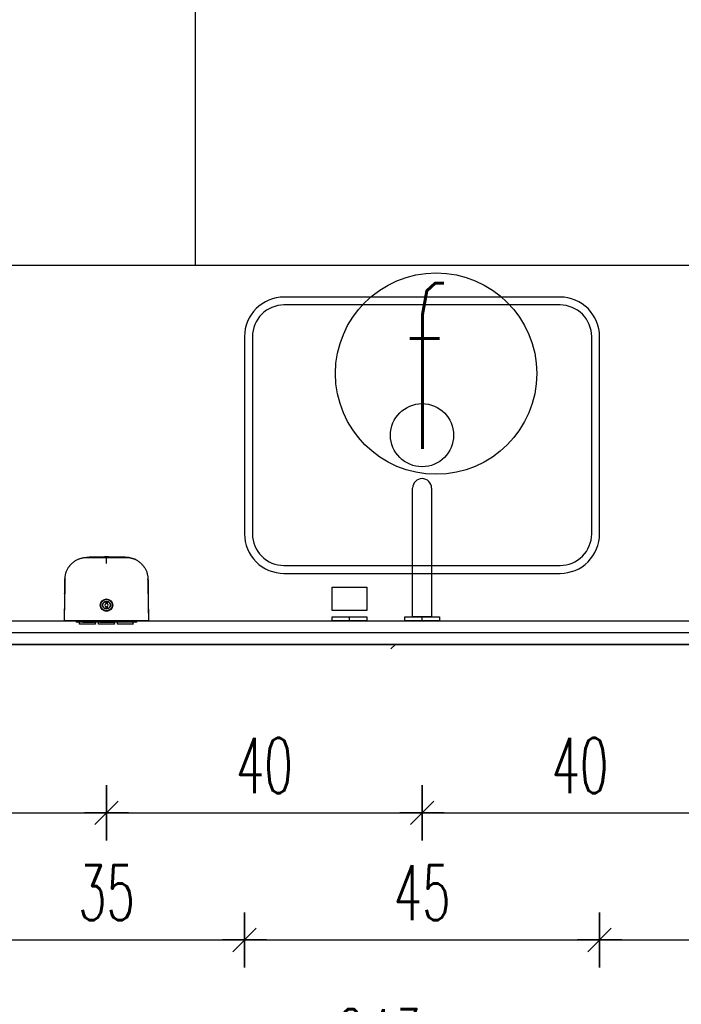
# Model space of a CAD drawing. Header units: centimetres. Extents: x -15121 to 30567, y -60641 to 0.
# Tile 231 of 256: x 10564 to 10648, y -24898 to -24774. Entities that reach past the tile are written whole.
import ezdxf

# ---------------------------------------------------------------- set-up
doc = ezdxf.new("R2010")
doc.units = ezdxf.units.CM
doc.header["$LTSCALE"] = 60
for name, color, linetype in [('AIKA oznaczenia widoków', 30, 'Continuous'), ('AIKA podłoga wc pod meble', 8, 'Continuous'), ('AIKA sanitariaty', 7, 'Continuous'), ('AIKA TYNK', 5, 'Continuous'), ('AIKA widoki wymiarowanie', 7, 'Continuous'), ('AIKA widokowe', 7, 'Continuous'), ('AIKA wymiarowanie gnaizdka rzut lobby', 7, 'Continuous'), ('AIKA ŚCIANA', 8, 'Continuous')]:
    doc.layers.add(name, color=color, linetype=linetype)
doc.styles.add('RomanS', font='romans.shx')
doc.styles.add('wymiar', font='txt.shx', dxfattribs={"width": 0.6})
doc.dimstyles.new('Dwudziestka', dxfattribs={"dimtxt": 7, "dimasz": 0.7, "dimexe": 5, "dimexo": 0, "dimgap": 2.5, "dimtad": 1, "dimtoh": 1, "dimdec": 3, "dimrnd": 0.5, "dimdsep": 46, "dimtxsty": 'wymiar', "dimblk": 'znacznik', "dimcen": 0, "dimdle": 5, "dimse1": 1, "dimse2": 1, "dimclrd": 256, "dimclre": 256, "dimclrt": 256, "dimadec": 0, "dimazin": 0, "dimtfac": 0.4, "dimtdec": 3, "dimtix": 1, "dimtofl": 0, "dimtmove": 2, "dimatfit": 3, "dimldrblk": 'znacznik', "dimfxl": 1, "dimtolj": 1, "dimarcsym": 0})

# ---------------------------------------------------------------- blocks, each defined once
blk = doc.blocks.new('SL umywalka 45')
at = {"layer": 'AIKA sanitariaty'}
for points in [[(-17.5, -17.5), (17.5, -17.5, 0.414214), (22.5, -12.5), (22.5, 12.5, 0.414214), (17.5, 17.5), (-17.5, 17.5, 0.414214), (-22.5, 12.5), (-22.5, -12.5, 0.414214)], [(-17.5, -16.5), (17.5, -16.5, 0.414214), (21.5, -12.5), (21.5, 12.5, 0.414214), (17.5, 16.5), (-17.5, 16.5, 0.414214), (-21.5, 12.5), (-21.5, -12.5, 0.414214)]]:
    blk.add_lwpolyline(points, format="xyb", close=True, dxfattribs=at)
blk.add_circle((0, 0), 4, dxfattribs=at)
blk = doc.blocks.new('SL dozownik góra')
at = {"layer": 'AIKA widokowe'}
for p, q in [((-9.48, -0.03), (-9.48, 0.01)), ((-9.38, -0.03), (-9.38, 0.01)), ((-9.26, 0.01), (-9.37, 0.01)), ((-9.28, 0.21), (-8.58, 0.21)), ((-8.58, 0.11), (-9.28, 0.11)), ((-9.15, 0.11), (-9.15, -0.03)), ((-8.88, 0.45), (-8.88, 0.51)), ((-8.88, 0.51), (-6.38, 0.51)), ((-8.88, 0.45), (-8.88, 0.24)), ((-8.88, 0.21), (-8.88, 0.24)), ((-8.83, -0.03), (-8.83, 0.11)), ((-8.58, 0.21), (-8.48, 0.21)), ((-8.48, 0.11), (-8.58, 0.11)), ((-8.48, 0.21), (-8.38, 0.21)), ((-8.48, 0.11), (-8.48, 0.21)), ((-8.38, 0.11), (-8.48, 0.11)), ((-8.38, 0.21), (-6.58, 0.21)), ((-8.38, 0.11), (-6.58, 0.11)), ((-6.63, 0.11), (-6.63, -0.04)), ((-6.63, 0.11), (-6.63, 0.11)), ((-6.58, 0.21), (-6.48, 0.21)), ((-6.48, 0.11), (-6.58, 0.11)), ((-6.48, 0.21), (-6.38, 0.21)), ((-6.48, 0.21), (-6.48, 0.11)), ((-6.38, 0.11), (-6.48, 0.11)), ((-6.38, 0.51), (-6.38, 0.45)), ((-6.38, 0.45), (-6.38, 0.24)), ((-6.38, 0.24), (-6.38, 0.21)), ((-6.38, 0.21), (-5.75, 0.21)), ((-5.75, 0.11), (-6.38, 0.11)), ((-6.13, 0.11), (-6.13, 0.1)), ((-6.13, 0.11), (-6.13, 0.11)), ((-6.13, 0.1), (-5.72, 0.1)), ((-5.88, 0.45), (-5.88, 0.51)), ((-5.88, 0.51), (-3.38, 0.51)), ((-5.88, 0.45), (-5.88, 0.24)), ((-5.88, 0.21), (-5.88, 0.24)), ((-3.63, 0.21), (-5.75, 0.21)), ((-5.68, 0.08), (-5.57, -0.03)), ((-5.43, -0.03), (-5.61, 0.15)), ((-4.71, 0.11), (-5.57, 0.11)), ((-5.56, 0.1), (-4.93, 0.1)), ((-4.93, 0.1), (-4.93, 0.11)), ((-4.93, 0.11), (-4.93, 0.11)), ((-4.66, 0.16), (-4.85, -0.03)), ((-3.63, 0.11), (-4.31, 0.11)), ((-3.13, 0.1), (-4.3, 0.1)), ((-3.63, 0.21), (-3.43, 0.21)), ((-3.43, 0.11), (-3.63, 0.11)), ((-3.43, 0.21), (-3.23, 0.21)), ((-3.43, 0.11), (-3.43, 0.21)), ((-3.23, 0.11), (-3.43, 0.11)), ((-3.38, 0.51), (-3.38, 0.45)), ((-3.38, 0.45), (-3.38, 0.24)), ((-3.38, 0.24), (-3.38, 0.21)), ((-3.23, 0.21), (-2.88, 0.21)), ((-2.88, 0.11), (-3.23, 0.11)), ((-3.13, 0.11), (-3.13, 0.1)), ((-3.13, 0.11), (-3.13, 0.11)), ((-2.88, 0.45), (-2.88, 0.51)), ((-2.88, 0.51), (-0.38, 0.51)), ((-2.88, 0.45), (-2.88, 0.24)), ((-2.88, 0.21), (-2.88, 0.24)), ((-2.88, 0.21), (-2.78, 0.21)), ((-2.88, 0.11), (-2.78, 0.11)), ((-2.78, 0.21), (-2.68, 0.21)), ((-2.78, 0.21), (-2.78, 0.11)), ((-2.78, 0.11), (-2.68, 0.11)), ((-0.88, 0.21), (-2.68, 0.21)), ((-0.88, 0.11), (-2.68, 0.11)), ((-2.63, 0.11), (-2.63, -0.04)), ((-2.63, 0.11), (-2.63, 0.11)), ((-0.88, 0.21), (-0.78, 0.21)), ((-0.88, 0.11), (-0.78, 0.11)), ((-0.78, 0.21), (-0.68, 0.21)), ((-0.78, 0.11), (-0.78, 0.21)), ((-0.78, 0.11), (-0.68, 0.11)), ((-0.68, 0.21), (0.02, 0.21)), ((0.02, 0.11), (-0.68, 0.11)), ((-0.43, 0.11), (-0.43, -0.03)), ((-0.38, 0.51), (-0.38, 0.45)), ((-0.38, 0.45), (-0.38, 0.24)), ((-0.38, 0.24), (-0.38, 0.21)), ((-0.11, 0.11), (-0.11, -0.03)), ((0.11, 0.01), (0, 0.01)), ((0.12, 0.01), (0.12, -0.03)), ((0.22, 0.01), (0.22, -0.03)), ((-4.75, -2.24), (-4.75, -2.09)), ((-4.5, -2.09), (-4.75, -2.09)), ((-4.75, -2.26), (-4.75, -2.24)), ((-4.75, -2.73), (-4.75, -2.71)), ((-4.75, -2.89), (-4.75, -2.73)), ((-4.5, -2.89), (-4.75, -2.89)), ((-4.5, -2.24), (-4.5, -2.09)), ((-4.5, -2.24), (-4.5, -2.26)), ((-4.5, -2.71), (-4.5, -2.73)), ((-4.5, -2.89), (-4.5, -2.73)), ((-11.26, -4.31), (-11.26, -4.31)), ((2, -4.31), (2, -4.31)), ((-11.24, -5.15), (-11.24, -5.15)), ((1.98, -5.15), (1.98, -5.15)), ((-11.21, -6.37), (-11.21, -6.52)), ((-11.21, -6.38), (-11.21, -6.5))]:
    blk.add_line(p, q, dxfattribs=at)
for radius in [1, 0.9, 0.625, 0.575]:
    blk.add_circle((-4.63, -2.49), radius, dxfattribs=at)
for centre, radius, start, end in [((-9.28, 0.01), 0.2, 90, 180), ((-9.28, 0.01), 0.1, 90, 180), ((-9.37, 0), 0.009, 90, 180), ((-9.26, 0), 0.009, 0, 90), ((-5.75, 0.01), 0.2, 45, 90), ((-5.75, 0.01), 0.1, 45, 90), ((-4.59, 0.09), 0.1, 85.8328, 135), ((-4.63, -0.46), 0.65, 42.186, 85.8328), ((0, 0), 0.009, 90, 180), ((0.02, 0.01), 0.2, 0, 90), ((0.02, 0.01), 0.1, 0, 90), ((0.11, 0), 0.009, 0, 90), ((-4.63, -2.49), 0.275, 117.0357, 242.9643), ((-4.63, -2.49), 0.256, 60.7941, 119.2059), ((-4.63, -2.49), 0.256, 240.7941, 299.2059), ((-4.63, -2.49), 0.275, 297.0357, 62.9643), ((-11.24, -4.31), 0.02, 182.1155, 232.6601), ((1.98, -4.31), 0.02, 307.0927, 359.643), ((-11.22, -5.15), 0.02, 141.303, 181.3577), ((1.96, -5.15), 0.02, 358.8409, 39.0533), ((-7.68, -6.49), 3.52, 180.5, 180.9111), ((-1.57, -6.49), 3.52, 356.2472, 359.5), ((-1.57, -6.49), 3.52, 356.0961, 359.4538)]:
    blk.add_arc(centre, radius, start, end, dxfattribs=at)
for points, degree in [([(-11.35, -0.03), (-11.35, -0.03), (-11.27, -0.03)], 2), ([(-10.88, -0.04), (-11.01, -0.03), (-11.13, -0.03), (-11.26, -0.03)], 3), ([(-10.29, -0.03), (-7.46, -0.03), (-4.63, -0.03)], 2), ([(-4.63, -0.03), (-1.8, -0.03), (1.03, -0.03)], 2), ([(2, -0.03), (1.87, -0.03), (1.75, -0.03), (1.63, -0.04)], 3), ([(2.02, -0.03), (2.09, -0.03), (2.09, -0.03)], 2), ([(-0.02, -9.7), (0, -9.69), (0.01, -9.69), (0.03, -9.68)], 3)]:
    blk.add_open_spline(points, degree=degree, dxfattribs=at)
for points, knots in [([(-11.35, -0.03), (-11.35, -0.27), (-11.33, -0.75), (-11.32, -1.44), (-11.31, -2.07), (-11.29, -2.65), (-11.28, -3.16), (-11.27, -3.62), (-11.26, -4), (-11.26, -4.22), (-11.26, -4.31)], [0, 0, 0, 0, 0.174298, 0.335211, 0.482738, 0.616879, 0.737634, 0.845004, 0.938988, 1, 1, 1, 1]), ([(-11.27, -0.03), (-11.27, -0.03), (-11.27, -0.03), (-11.26, -0.03), (-11.26, -0.03), (-11.25, -0.03), (-11.24, -0.03), (-11.22, -0.03), (-11.22, -0.03), (-11.21, -0.03), (-11.2, -0.03), (-11.18, -0.03), (-11.17, -0.03), (-11.14, -0.03), (-11.12, -0.03), (-11.09, -0.03), (-11.07, -0.03), (-11.04, -0.03), (-11.04, -0.03), (-11.03, -0.03), (-11.01, -0.03), (-10.99, -0.03), (-10.96, -0.03), (-10.91, -0.03), (-10.86, -0.03), (-10.82, -0.03), (-10.81, -0.03), (-10.79, -0.03), (-10.78, -0.03), (-10.77, -0.03), (-10.76, -0.03), (-10.73, -0.03), (-10.7, -0.03), (-10.64, -0.03), (-10.61, -0.03), (-10.55, -0.03), (-10.52, -0.03), (-10.48, -0.03), (-10.47, -0.03), (-10.45, -0.03), (-10.43, -0.03), (-10.4, -0.03), (-10.36, -0.03), (-10.32, -0.03), (-10.29, -0.03)], [0, 0, 0, 0, 0.0625, 0.0625, 0.125, 0.125, 0.1875, 0.1875, 0.21875, 0.21875, 0.25, 0.25, 0.3125, 0.3125, 0.375, 0.375, 0.4375, 0.4375, 0.453125, 0.453125, 0.46875, 0.5, 0.5, 0.5625, 0.625, 0.625, 0.65625, 0.65625, 0.671875, 0.671875, 0.6875, 0.6875, 0.75, 0.75, 0.8125, 0.8125, 0.875, 0.875, 0.890625, 0.890625, 0.90625, 0.9375, 0.9375, 1, 1, 1, 1]), ([(-4.63, -10.06), (-5.26, -10.06), (-5.9, -10.06), (-6.69, -10.06), (-6.93, -10.06), (-7.21, -10.06), (-7.33, -10.06), (-7.41, -10.06), (-7.45, -10.06), (-7.53, -10.06), (-7.59, -10.06), (-7.65, -10.06), (-7.68, -10.06), (-7.7, -10.06), (-7.76, -10.06), (-7.8, -10.05), (-7.86, -10.05), (-7.88, -10.05), (-7.92, -10.05), (-7.94, -10.05), (-8.04, -10.04), (-8.12, -10.03), (-8.28, -10.01), (-8.35, -10), (-8.47, -9.97), (-8.51, -9.96), (-8.57, -9.95), (-8.58, -9.94), (-8.62, -9.93), (-8.64, -9.93), (-8.74, -9.9), (-8.81, -9.88), (-8.96, -9.82), (-9.03, -9.79), (-9.18, -9.73), (-9.25, -9.7), (-9.39, -9.63), (-9.46, -9.59), (-9.56, -9.53), (-9.59, -9.5), (-9.64, -9.47), (-9.66, -9.46), (-9.69, -9.44), (-9.71, -9.43), (-9.79, -9.37), (-9.85, -9.32), (-9.97, -9.22), (-10.03, -9.17), (-10.15, -9.07), (-10.2, -9.01), (-10.31, -8.9), (-10.36, -8.84), (-10.44, -8.74), (-10.46, -8.71), (-10.49, -8.67), (-10.5, -8.67), (-10.51, -8.65), (-10.53, -8.63), (-10.54, -8.6), (-10.6, -8.52), (-10.64, -8.46), (-10.73, -8.32), (-10.8, -8.19), (-10.87, -8.04), (-10.94, -7.9), (-10.97, -7.83), (-11.01, -7.72), (-11.02, -7.68), (-11.03, -7.63), (-11.04, -7.62), (-11.04, -7.6), (-11.05, -7.58), (-11.06, -7.55), (-11.09, -7.45), (-11.11, -7.38), (-11.14, -7.22), (-11.15, -7.15), (-11.18, -6.99), (-11.19, -6.91), (-11.2, -6.8), (-11.2, -6.76), (-11.2, -6.7), (-11.2, -6.68), (-11.2, -6.64), (-11.2, -6.62), (-11.2, -6.58), (-11.2, -6.56), (-11.21, -6.52), (-11.21, -6.49), (-11.21, -6.45), (-11.21, -6.41), (-11.21, -6.39), (-11.21, -6.33), (-11.21, -6.29), (-11.21, -6.21), (-11.21, -6.17), (-11.21, -5.98), (-11.21, -5.82), (-11.22, -5.04), (-11.23, -4.41), (-11.24, -3.16), (-11.25, -2.53), (-11.26, -1.28), (-11.27, -0.65), (-11.27, -0.03)], [0, 0, 0, 0, 0.125, 0.125, 0.15625, 0.171875, 0.179687, 0.179687, 0.1875, 0.1875, 0.195312, 0.199219, 0.199219, 0.203125, 0.203125, 0.210937, 0.210937, 0.214844, 0.214844, 0.21875, 0.21875, 0.234375, 0.234375, 0.25, 0.25, 0.257812, 0.257812, 0.261719, 0.261719, 0.265625, 0.265625, 0.28125, 0.28125, 0.296875, 0.296875, 0.3125, 0.3125, 0.328125, 0.328125, 0.335937, 0.335937, 0.339844, 0.339844, 0.34375, 0.34375, 0.359375, 0.359375, 0.375, 0.375, 0.390625, 0.390625, 0.40625, 0.40625, 0.414062, 0.414062, 0.416016, 0.416016, 0.417969, 0.421875, 0.421875, 0.4375, 0.4375, 0.453125, 0.46875, 0.46875, 0.484375, 0.484375, 0.492187, 0.492187, 0.494141, 0.494141, 0.496094, 0.5, 0.5, 0.515625, 0.515625, 0.53125, 0.53125, 0.546875, 0.546875, 0.554687, 0.554687, 0.558594, 0.558594, 0.5625, 0.5625, 0.566406, 0.566406, 0.570312, 0.574219, 0.574219, 0.578125, 0.578125, 0.585937, 0.585937, 0.59375, 0.59375, 0.625, 0.625, 0.75, 0.75, 0.875, 0.875, 1, 1, 1, 1]), ([(2.02, -0.03), (2.01, -0.65), (2, -1.28), (1.99, -2.53), (1.98, -3.16), (1.97, -4.41), (1.96, -5.04), (1.95, -5.82), (1.95, -5.98), (1.95, -6.17), (1.95, -6.21), (1.95, -6.29), (1.95, -6.33), (1.95, -6.39), (1.95, -6.41), (1.95, -6.45), (1.95, -6.49), (1.95, -6.52), (1.95, -6.56), (1.95, -6.58), (1.95, -6.62), (1.95, -6.64), (1.94, -6.68), (1.94, -6.7), (1.94, -6.76), (1.94, -6.8), (1.93, -6.91), (1.92, -6.99), (1.9, -7.15), (1.88, -7.22), (1.85, -7.38), (1.83, -7.45), (1.8, -7.55), (1.79, -7.58), (1.79, -7.6), (1.78, -7.62), (1.78, -7.63), (1.76, -7.68), (1.75, -7.72), (1.71, -7.83), (1.68, -7.9), (1.61, -8.04), (1.55, -8.19), (1.47, -8.32), (1.39, -8.46), (1.34, -8.52), (1.29, -8.6), (1.27, -8.63), (1.25, -8.65), (1.24, -8.67), (1.23, -8.67), (1.2, -8.71), (1.18, -8.74), (1.1, -8.84), (1.05, -8.9), (0.94, -9.01), (0.89, -9.07), (0.77, -9.17), (0.71, -9.22), (0.59, -9.32), (0.53, -9.37), (0.45, -9.43), (0.43, -9.44), (0.4, -9.46), (0.38, -9.47), (0.33, -9.5), (0.3, -9.53), (0.2, -9.59), (0.13, -9.63), (-0.01, -9.7), (-0.08, -9.73), (-0.22, -9.79), (-0.3, -9.82), (-0.45, -9.88), (-0.52, -9.9), (-0.62, -9.93), (-0.64, -9.93), (-0.67, -9.94), (-0.69, -9.95), (-0.75, -9.96), (-0.79, -9.97), (-0.91, -10), (-0.98, -10.01), (-1.14, -10.03), (-1.22, -10.04), (-1.32, -10.05), (-1.34, -10.05), (-1.38, -10.05), (-1.39, -10.05), (-1.45, -10.05), (-1.49, -10.06), (-1.55, -10.06), (-1.57, -10.06), (-1.61, -10.06), (-1.67, -10.06), (-1.73, -10.06), (-1.81, -10.06), (-1.85, -10.06), (-1.93, -10.06), (-2.05, -10.06), (-2.33, -10.06), (-2.57, -10.06), (-3.36, -10.06), (-3.99, -10.06), (-4.63, -10.06)], [0, 0, 0, 0, 0.125, 0.125, 0.25, 0.25, 0.375, 0.375, 0.40625, 0.40625, 0.414063, 0.414063, 0.421875, 0.421875, 0.425781, 0.425781, 0.429688, 0.433594, 0.433594, 0.4375, 0.4375, 0.441406, 0.441406, 0.445313, 0.445313, 0.453125, 0.453125, 0.46875, 0.46875, 0.484375, 0.484375, 0.5, 0.5, 0.503906, 0.505859, 0.505859, 0.507813, 0.507813, 0.515625, 0.515625, 0.53125, 0.53125, 0.546875, 0.5625, 0.5625, 0.578125, 0.578125, 0.582031, 0.583984, 0.583984, 0.585938, 0.585938, 0.59375, 0.59375, 0.609375, 0.609375, 0.625, 0.625, 0.640625, 0.640625, 0.65625, 0.65625, 0.660156, 0.660156, 0.664063, 0.664063, 0.671875, 0.671875, 0.6875, 0.6875, 0.703125, 0.703125, 0.71875, 0.71875, 0.734375, 0.734375, 0.738281, 0.738281, 0.742188, 0.742188, 0.75, 0.75, 0.765625, 0.765625, 0.78125, 0.78125, 0.785156, 0.785156, 0.789063, 0.789063, 0.796875, 0.796875, 0.800781, 0.800781, 0.804688, 0.8125, 0.8125, 0.820313, 0.820313, 0.828125, 0.84375, 0.875, 0.875, 1, 1, 1, 1]), ([(1.03, -0.03), (1.07, -0.03), (1.1, -0.03), (1.15, -0.03), (1.17, -0.03), (1.19, -0.03), (1.21, -0.03), (1.22, -0.03), (1.26, -0.03), (1.29, -0.03), (1.35, -0.03), (1.38, -0.03), (1.44, -0.03), (1.47, -0.03), (1.5, -0.03), (1.51, -0.03), (1.52, -0.03), (1.53, -0.03), (1.55, -0.03), (1.56, -0.03), (1.6, -0.03), (1.66, -0.03), (1.7, -0.03), (1.74, -0.03), (1.75, -0.03), (1.77, -0.03), (1.78, -0.03), (1.78, -0.03), (1.81, -0.03), (1.83, -0.03), (1.86, -0.03), (1.88, -0.03), (1.91, -0.03), (1.93, -0.03), (1.94, -0.03), (1.95, -0.03), (1.96, -0.03), (1.97, -0.03), (1.98, -0.03), (1.99, -0.03), (2, -0.03), (2.01, -0.03), (2.01, -0.03), (2.02, -0.03), (2.02, -0.03)], [0, 0, 0, 0, 0.0625, 0.0625, 0.09375, 0.109375, 0.109375, 0.125, 0.125, 0.1875, 0.1875, 0.25, 0.25, 0.3125, 0.3125, 0.328125, 0.328125, 0.34375, 0.34375, 0.375, 0.375, 0.4375, 0.5, 0.5, 0.53125, 0.546875, 0.546875, 0.5625, 0.5625, 0.625, 0.625, 0.6875, 0.6875, 0.75, 0.75, 0.78125, 0.78125, 0.8125, 0.8125, 0.875, 0.875, 0.9375, 0.9375, 1, 1, 1, 1]), ([(2, -4.31), (2, -4.28), (2, -4.08), (2.01, -3.68), (2.02, -3.07), (2.04, -2.41), (2.06, -1.67), (2.07, -0.87), (2.09, -0.32), (2.09, -0.03)], [0, 0, 0, 0, 0.017073, 0.142038, 0.282546, 0.438596, 0.610188, 0.797323, 1, 1, 1, 1]), ([(-11.25, -4.31), (-11.25, -4.31), (-11.25, -4.31), (-11.25, -4.31), (-11.25, -4.31), (-11.25, -4.31), (-11.25, -4.31), (-11.25, -4.31), (-11.25, -4.32), (-11.25, -4.32), (-11.25, -4.33), (-11.25, -4.34), (-11.25, -4.34), (-11.25, -4.35), (-11.25, -4.35), (-11.25, -4.36), (-11.25, -4.38), (-11.25, -4.39), (-11.25, -4.41), (-11.25, -4.41), (-11.24, -4.42), (-11.24, -4.42), (-11.24, -4.43), (-11.24, -4.44), (-11.24, -4.45), (-11.24, -4.47), (-11.24, -4.49), (-11.24, -4.52), (-11.24, -4.53), (-11.24, -4.53), (-11.24, -4.54), (-11.24, -4.54), (-11.24, -4.55), (-11.24, -4.56), (-11.24, -4.58), (-11.24, -4.6), (-11.24, -4.63), (-11.24, -4.65), (-11.24, -4.66), (-11.24, -4.67), (-11.24, -4.68), (-11.24, -4.68), (-11.24, -4.7), (-11.24, -4.71), (-11.24, -4.74), (-11.24, -4.75), (-11.24, -4.78), (-11.24, -4.79), (-11.24, -4.82), (-11.24, -4.82), (-11.24, -4.84), (-11.24, -4.84), (-11.24, -4.86), (-11.24, -4.89), (-11.24, -4.91), (-11.23, -4.93), (-11.23, -4.94), (-11.23, -4.95), (-11.23, -4.95), (-11.23, -4.95), (-11.23, -4.97), (-11.23, -4.99), (-11.23, -5.01), (-11.23, -5.03), (-11.23, -5.04), (-11.23, -5.05), (-11.23, -5.06), (-11.23, -5.06), (-11.23, -5.07), (-11.23, -5.07), (-11.23, -5.08), (-11.23, -5.1), (-11.23, -5.11), (-11.23, -5.12), (-11.23, -5.12), (-11.23, -5.12), (-11.23, -5.12), (-11.23, -5.13), (-11.23, -5.13), (-11.23, -5.13), (-11.23, -5.14), (-11.23, -5.14), (-11.23, -5.15), (-11.23, -5.15), (-11.23, -5.15)], [0, 0, 0, 0, 0.03125, 0.03125, 0.039062, 0.039062, 0.046875, 0.0625, 0.0625, 0.09375, 0.125, 0.125, 0.140625, 0.140625, 0.15625, 0.15625, 0.1875, 0.21875, 0.21875, 0.234375, 0.242187, 0.242187, 0.25, 0.25, 0.28125, 0.28125, 0.3125, 0.34375, 0.34375, 0.351562, 0.351562, 0.359375, 0.359375, 0.375, 0.375, 0.40625, 0.4375, 0.4375, 0.453125, 0.460937, 0.460937, 0.46875, 0.46875, 0.5, 0.5, 0.53125, 0.53125, 0.5625, 0.5625, 0.578125, 0.578125, 0.59375, 0.59375, 0.625, 0.65625, 0.65625, 0.671875, 0.671875, 0.679687, 0.679687, 0.6875, 0.71875, 0.75, 0.75, 0.78125, 0.78125, 0.789062, 0.789062, 0.796875, 0.8125, 0.8125, 0.84375, 0.875, 0.875, 0.890625, 0.890625, 0.898437, 0.898437, 0.90625, 0.90625, 0.9375, 0.96875, 0.96875, 1, 1, 1, 1]), ([(-11.24, -5.15), (-11.24, -5.15), (-11.24, -5.15), (-11.24, -5.14), (-11.24, -5.14), (-11.24, -5.14), (-11.24, -5.14), (-11.24, -5.14), (-11.24, -5.14), (-11.24, -5.13), (-11.24, -5.12), (-11.24, -5.11), (-11.24, -5.11), (-11.24, -5.1), (-11.24, -5.1), (-11.24, -5.09), (-11.24, -5.08), (-11.24, -5.06), (-11.24, -5.05), (-11.24, -5.04), (-11.24, -5.03), (-11.24, -5.03), (-11.24, -5.03), (-11.24, -5.01), (-11.24, -5), (-11.24, -4.98), (-11.24, -4.96), (-11.24, -4.94), (-11.24, -4.92), (-11.24, -4.92), (-11.24, -4.91), (-11.24, -4.91), (-11.24, -4.9), (-11.24, -4.89), (-11.24, -4.87), (-11.24, -4.85), (-11.24, -4.82), (-11.24, -4.8), (-11.24, -4.79), (-11.24, -4.78), (-11.24, -4.77), (-11.24, -4.77), (-11.24, -4.75), (-11.24, -4.74), (-11.25, -4.71), (-11.25, -4.7), (-11.25, -4.67), (-11.25, -4.66), (-11.25, -4.64), (-11.25, -4.63), (-11.25, -4.62), (-11.25, -4.61), (-11.25, -4.59), (-11.25, -4.57), (-11.25, -4.54), (-11.25, -4.52), (-11.25, -4.52), (-11.25, -4.51), (-11.25, -4.5), (-11.25, -4.5), (-11.25, -4.48), (-11.25, -4.46), (-11.25, -4.44), (-11.25, -4.42), (-11.25, -4.41), (-11.25, -4.4), (-11.25, -4.4), (-11.25, -4.39), (-11.25, -4.39), (-11.25, -4.38), (-11.25, -4.37), (-11.25, -4.36), (-11.25, -4.34), (-11.25, -4.34), (-11.25, -4.33), (-11.25, -4.33), (-11.25, -4.33), (-11.25, -4.33), (-11.25, -4.33), (-11.25, -4.32), (-11.25, -4.31), (-11.25, -4.31), (-11.25, -4.31), (-11.25, -4.31), (-11.25, -4.31)], [0, 0, 0, 0, 0.023159, 0.023159, 0.031037, 0.031037, 0.038915, 0.05467, 0.05467, 0.086181, 0.117692, 0.117692, 0.133448, 0.133448, 0.149203, 0.149203, 0.180714, 0.212225, 0.212225, 0.227981, 0.235858, 0.235858, 0.243736, 0.243736, 0.275247, 0.275247, 0.306758, 0.338269, 0.338269, 0.346147, 0.346147, 0.354025, 0.354025, 0.36978, 0.36978, 0.401291, 0.432802, 0.432802, 0.448558, 0.456435, 0.456435, 0.464313, 0.464313, 0.495824, 0.495824, 0.527335, 0.527335, 0.558846, 0.558846, 0.574602, 0.574602, 0.590357, 0.590357, 0.621868, 0.653379, 0.653379, 0.669135, 0.669135, 0.677012, 0.677012, 0.68489, 0.716401, 0.747912, 0.747912, 0.779423, 0.779423, 0.787301, 0.787301, 0.795179, 0.810934, 0.810934, 0.842445, 0.873956, 0.873956, 0.889712, 0.889712, 0.897589, 0.897589, 0.905467, 0.905467, 0.936978, 0.968489, 0.968489, 1, 1, 1, 1]), ([(1.97, -5.15), (1.97, -5.15), (1.97, -5.15), (1.97, -5.14), (1.97, -5.14), (1.97, -5.13), (1.97, -5.13), (1.97, -5.13), (1.97, -5.12), (1.97, -5.12), (1.97, -5.12), (1.97, -5.12), (1.97, -5.11), (1.97, -5.1), (1.97, -5.08), (1.97, -5.07), (1.97, -5.07), (1.97, -5.06), (1.97, -5.06), (1.97, -5.05), (1.98, -5.04), (1.98, -5.03), (1.98, -5.01), (1.98, -4.99), (1.98, -4.97), (1.98, -4.95), (1.98, -4.95), (1.98, -4.95), (1.98, -4.94), (1.98, -4.93), (1.98, -4.91), (1.98, -4.89), (1.98, -4.86), (1.98, -4.84), (1.98, -4.84), (1.98, -4.82), (1.98, -4.82), (1.98, -4.79), (1.98, -4.78), (1.98, -4.75), (1.98, -4.74), (1.98, -4.71), (1.98, -4.7), (1.98, -4.68), (1.98, -4.68), (1.98, -4.67), (1.98, -4.66), (1.98, -4.65), (1.98, -4.63), (1.98, -4.6), (1.98, -4.58), (1.98, -4.56), (1.98, -4.55), (1.98, -4.54), (1.98, -4.54), (1.98, -4.53), (1.98, -4.53), (1.98, -4.52), (1.99, -4.49), (1.99, -4.47), (1.99, -4.45), (1.99, -4.44), (1.99, -4.43), (1.99, -4.42), (1.99, -4.42), (1.99, -4.41), (1.99, -4.41), (1.99, -4.39), (1.99, -4.38), (1.99, -4.36), (1.99, -4.35), (1.99, -4.35), (1.99, -4.34), (1.99, -4.34), (1.99, -4.33), (1.99, -4.32), (1.99, -4.32), (1.99, -4.31), (1.99, -4.31), (1.99, -4.31), (1.99, -4.31), (1.99, -4.31), (1.99, -4.31), (1.99, -4.31), (1.99, -4.31)], [0, 0, 0, 0, 0.03125, 0.03125, 0.0625, 0.09375, 0.09375, 0.101563, 0.101563, 0.109375, 0.109375, 0.125, 0.125, 0.15625, 0.1875, 0.1875, 0.203125, 0.210938, 0.210938, 0.21875, 0.21875, 0.25, 0.25, 0.28125, 0.3125, 0.320313, 0.320313, 0.328125, 0.328125, 0.34375, 0.34375, 0.375, 0.40625, 0.40625, 0.421875, 0.421875, 0.4375, 0.4375, 0.46875, 0.46875, 0.5, 0.5, 0.53125, 0.53125, 0.539063, 0.539063, 0.546875, 0.5625, 0.5625, 0.59375, 0.625, 0.625, 0.640625, 0.640625, 0.648438, 0.648438, 0.65625, 0.65625, 0.6875, 0.71875, 0.71875, 0.75, 0.75, 0.757813, 0.757813, 0.765625, 0.78125, 0.78125, 0.8125, 0.84375, 0.84375, 0.859375, 0.859375, 0.875, 0.875, 0.90625, 0.9375, 0.9375, 0.953125, 0.960938, 0.960938, 0.96875, 0.96875, 1, 1, 1, 1]), ([(2, -4.31), (2, -4.31), (2, -4.31), (2, -4.31), (2, -4.31), (2, -4.32), (2, -4.33), (2, -4.33), (2, -4.33), (2, -4.33), (2, -4.33), (2, -4.34), (2, -4.34), (2, -4.36), (1.99, -4.37), (1.99, -4.38), (1.99, -4.39), (1.99, -4.39), (1.99, -4.4), (1.99, -4.4), (1.99, -4.41), (1.99, -4.42), (1.99, -4.44), (1.99, -4.46), (1.99, -4.48), (1.99, -4.5), (1.99, -4.5), (1.99, -4.51), (1.99, -4.52), (1.99, -4.52), (1.99, -4.54), (1.99, -4.57), (1.99, -4.59), (1.99, -4.61), (1.99, -4.62), (1.99, -4.63), (1.99, -4.64), (1.99, -4.66), (1.99, -4.67), (1.99, -4.7), (1.99, -4.71), (1.99, -4.74), (1.99, -4.75), (1.99, -4.77), (1.99, -4.77), (1.99, -4.78), (1.99, -4.79), (1.99, -4.8), (1.98, -4.82), (1.98, -4.85), (1.98, -4.87), (1.98, -4.89), (1.98, -4.9), (1.98, -4.91), (1.98, -4.91), (1.98, -4.92), (1.98, -4.92), (1.98, -4.94), (1.98, -4.96), (1.98, -4.98), (1.98, -5), (1.98, -5.01), (1.98, -5.03), (1.98, -5.03), (1.98, -5.03), (1.98, -5.04), (1.98, -5.05), (1.98, -5.06), (1.98, -5.08), (1.98, -5.09), (1.98, -5.1), (1.98, -5.1), (1.98, -5.11), (1.98, -5.11), (1.98, -5.12), (1.98, -5.13), (1.98, -5.14), (1.98, -5.14), (1.98, -5.14), (1.98, -5.14), (1.98, -5.14), (1.98, -5.14), (1.98, -5.15), (1.98, -5.15), (1.98, -5.15)], [0, 0, 0, 0, 0.03178, 0.03178, 0.063561, 0.095341, 0.095341, 0.103286, 0.103286, 0.111231, 0.111231, 0.127121, 0.127121, 0.158902, 0.190682, 0.190682, 0.206572, 0.214517, 0.214517, 0.222462, 0.222462, 0.254243, 0.254243, 0.286023, 0.317803, 0.325748, 0.325748, 0.333693, 0.333693, 0.349583, 0.349583, 0.381364, 0.413144, 0.413144, 0.429034, 0.429034, 0.444924, 0.444924, 0.476705, 0.476705, 0.508485, 0.508485, 0.540265, 0.540265, 0.54821, 0.54821, 0.556156, 0.572046, 0.572046, 0.603826, 0.635606, 0.635606, 0.651496, 0.651496, 0.659442, 0.659442, 0.667387, 0.667387, 0.699167, 0.730947, 0.730947, 0.762728, 0.762728, 0.770673, 0.770673, 0.778618, 0.794508, 0.794508, 0.826288, 0.858069, 0.858069, 0.873959, 0.873959, 0.889849, 0.889849, 0.921629, 0.953409, 0.953409, 0.9693, 0.977245, 0.977245, 0.98519, 0.98519, 1, 1, 1, 1]), ([(-11.24, -5.15), (-11.24, -5.15), (-11.24, -5.18), (-11.23, -5.23), (-11.23, -5.29), (-11.23, -5.35), (-11.23, -5.43), (-11.23, -5.52), (-11.23, -5.6), (-11.22, -5.68), (-11.22, -5.77), (-11.22, -5.85), (-11.22, -5.93), (-11.22, -6.01), (-11.22, -6.08), (-11.21, -6.15), (-11.21, -6.22), (-11.21, -6.28), (-11.21, -6.34), (-11.21, -6.4), (-11.21, -6.45), (-11.21, -6.5), (-11.21, -6.55), (-11.2, -6.58), (-11.2, -6.61), (-11.2, -6.62)], [0, 0, 0, 0, 0.001486, 0.007177, 0.011069, 0.015278, 0.025345, 0.038385, 0.054841, 0.074931, 0.098773, 0.130706, 0.167697, 0.209788, 0.257008, 0.309376, 0.366907, 0.429612, 0.497499, 0.570576, 0.648846, 0.732314, 0.820984, 0.914859, 1, 1, 1, 1]), ([(1.95, -6.62), (1.95, -6.62), (1.95, -6.61), (1.95, -6.6), (1.95, -6.58), (1.95, -6.56), (1.95, -6.55), (1.95, -6.53), (1.95, -6.5), (1.95, -6.48), (1.95, -6.46), (1.95, -6.43), (1.95, -6.4), (1.95, -6.37), (1.95, -6.34), (1.95, -6.31), (1.95, -6.28), (1.95, -6.24), (1.95, -6.21), (1.96, -6.18), (1.96, -6.16), (1.96, -6.14), (1.96, -6.13), (1.96, -6.11), (1.96, -6.08), (1.96, -6.02), (1.96, -5.94), (1.96, -5.83), (1.97, -5.66), (1.97, -5.43), (1.98, -5.24), (1.98, -5.15)], [0, 0, 0, 0, 0.083134, 0.174265, 0.26017, 0.340849, 0.416304, 0.486534, 0.551541, 0.611325, 0.665887, 0.71523, 0.759355, 0.798265, 0.831967, 0.860466, 0.881145, 0.897866, 0.910656, 0.919582, 0.922656, 0.924885, 0.92574, 0.92648, 0.928779, 0.933035, 0.939253, 0.947434, 0.957578, 0.977893, 1, 1, 1, 1]), ([(-4.63, -9.07), (-4.63, -9.1), (-4.63, -9.14), (-4.63, -9.2), (-4.63, -9.23), (-4.63, -9.3), (-4.63, -9.33), (-4.63, -9.37), (-4.63, -9.37), (-4.63, -9.39), (-4.63, -9.4), (-4.63, -9.42), (-4.63, -9.44), (-4.63, -9.48), (-4.63, -9.54), (-4.63, -9.59), (-4.63, -9.63), (-4.63, -9.65), (-4.63, -9.67), (-4.63, -9.68), (-4.63, -9.69), (-4.63, -9.69), (-4.63, -9.7), (-4.63, -9.72), (-4.63, -9.75), (-4.63, -9.79), (-4.63, -9.82), (-4.63, -9.86), (-4.63, -9.88), (-4.63, -9.9), (-4.63, -9.91), (-4.63, -9.91), (-4.63, -9.92), (-4.63, -9.92), (-4.63, -9.93), (-4.63, -9.94), (-4.63, -9.96), (-4.63, -9.99), (-4.63, -10.01), (-4.63, -10.02), (-4.63, -10.03), (-4.63, -10.03), (-4.63, -10.04), (-4.63, -10.04), (-4.63, -10.04), (-4.63, -10.05), (-4.63, -10.06), (-4.63, -10.06), (-4.63, -10.06)], [0, 0, 0, 0, 0.0625, 0.0625, 0.125, 0.125, 0.1875, 0.1875, 0.203125, 0.203125, 0.21875, 0.21875, 0.25, 0.25, 0.3125, 0.375, 0.375, 0.40625, 0.40625, 0.421875, 0.429687, 0.429687, 0.4375, 0.4375, 0.5, 0.5, 0.5625, 0.5625, 0.625, 0.625, 0.640625, 0.648438, 0.648438, 0.65625, 0.65625, 0.6875, 0.6875, 0.75, 0.8125, 0.8125, 0.84375, 0.84375, 0.859375, 0.859375, 0.875, 0.875, 0.9375, 1, 1, 1, 1]), ([(-9.29, -9.68), (-9.17, -9.74), (-8.93, -9.84), (-8.56, -9.96), (-8.17, -10.03), (-7.78, -10.06), (-7.38, -10.07), (-6.33, -10.1), (-5.42, -10.12), (-4.63, -10.12)], [0, 0, 0, 0, 0.083303, 0.166609, 0.249917, 0.333224, 0.416576, 0.499923, 1, 1, 1, 1]), ([(-4.63, -10.12), (-3.84, -10.12), (-2.92, -10.1), (-1.88, -10.07), (-1.6, -10.06), (-1.45, -10.05), (-1.44, -10.05)], [0, 0, 0, 0, 0.740066, 0.863413, 0.986765, 1, 1, 1, 1])]:
    blk.add_open_spline(points, degree=3, knots=knots, dxfattribs=at)
blk = doc.blocks.new('znacznik')
at = {"color": 0}
for points in [[(0, -5), (0, 5)], [(-4, 0), (4, 0)]]:
    blk.add_lwpolyline(points, dxfattribs=at)
at = {"color": 1}
blk.add_lwpolyline([(-2.12, -2.12), (2.12, 2.12)], dxfattribs=at)
blk = doc.blocks.new('*D6482')
at = {"layer": 'AIKA widoki wymiarowanie', "lineweight": -2, "transparency": 16777216}
blk.add_line((10535.87, -24874.15), (10574.47, -24874.15), dxfattribs=at)
at = {"layer": 'Defpoints', "color": 0, "transparency": 16777216}
for p in [(10535.17, -24826.3), (10575.17, -24842.57), (10575.17, -24874.15)]:
    blk.add_point(p, dxfattribs=at)
at = {"layer": 'AIKA widoki wymiarowanie', "lineweight": -2, "transparency": 16777216, "xscale": 0.7, "yscale": 0.7, "zscale": 0.7, "rotation": 180}
blk.add_blockref('znacznik', (10535.17, -24874.15), dxfattribs=at)
at = {"layer": 'AIKA widoki wymiarowanie', "lineweight": -2, "transparency": 16777216, "xscale": 0.7, "yscale": 0.7, "zscale": 0.7}
blk.add_blockref('znacznik', (10575.17, -24874.15), dxfattribs=at)
at = {"layer": 'AIKA widoki wymiarowanie', "transparency": 16777216, "insert": (10555.17, -24868.15), "char_height": 7, "attachment_point": 5, "style": 'wymiar'}
blk.add_mtext('\\A1;40', dxfattribs=at)
blk = doc.blocks.new('*D6483')
at = {"layer": 'AIKA widoki wymiarowanie', "lineweight": -2, "transparency": 16777216}
blk.add_line((10575.87, -24874.15), (10614.47, -24874.15), dxfattribs=at)
at = {"layer": 'Defpoints', "color": 0, "transparency": 16777216}
for p in [(10615.17, -24826.3), (10575.17, -24842.57), (10615.17, -24874.15)]:
    blk.add_point(p, dxfattribs=at)
at = {"layer": 'AIKA widoki wymiarowanie', "lineweight": -2, "transparency": 16777216, "xscale": 0.7, "yscale": 0.7, "zscale": 0.7, "rotation": 180}
blk.add_blockref('znacznik', (10575.17, -24874.15), dxfattribs=at)
at = {"layer": 'AIKA widoki wymiarowanie', "lineweight": -2, "transparency": 16777216, "xscale": 0.7, "yscale": 0.7, "zscale": 0.7}
blk.add_blockref('znacznik', (10615.17, -24874.15), dxfattribs=at)
at = {"layer": 'AIKA widoki wymiarowanie', "transparency": 16777216, "insert": (10595.17, -24868.15), "char_height": 7, "attachment_point": 5, "style": 'wymiar'}
blk.add_mtext('\\A1;40', dxfattribs=at)
blk = doc.blocks.new('*D6484')
at = {"layer": 'AIKA widoki wymiarowanie', "lineweight": -2, "transparency": 16777216}
blk.add_line((10615.87, -24874.15), (10654.47, -24874.15), dxfattribs=at)
at = {"layer": 'Defpoints', "color": 0, "transparency": 16777216}
for p in [(10615.17, -24826.3), (10655.17, -24842.57), (10655.17, -24874.15)]:
    blk.add_point(p, dxfattribs=at)
at = {"layer": 'AIKA widoki wymiarowanie', "lineweight": -2, "transparency": 16777216, "xscale": 0.7, "yscale": 0.7, "zscale": 0.7, "rotation": 180}
blk.add_blockref('znacznik', (10615.17, -24874.15), dxfattribs=at)
at = {"layer": 'AIKA widoki wymiarowanie', "lineweight": -2, "transparency": 16777216, "xscale": 0.7, "yscale": 0.7, "zscale": 0.7}
blk.add_blockref('znacznik', (10655.17, -24874.15), dxfattribs=at)
at = {"layer": 'AIKA widoki wymiarowanie', "transparency": 16777216, "insert": (10635.17, -24868.15), "char_height": 7, "attachment_point": 5, "style": 'wymiar'}
blk.add_mtext('\\A1;40', dxfattribs=at)
blk = doc.blocks.new('*D6491')
at = {"layer": 'AIKA widoki wymiarowanie', "lineweight": -2, "transparency": 16777216}
blk.add_line((10558.37, -24890.25), (10591.97, -24890.25), dxfattribs=at)
at = {"layer": 'Defpoints', "color": 0, "transparency": 16777216}
for p in [(10557.67, -24826.3), (10592.67, -24826.3), (10592.67, -24890.25)]:
    blk.add_point(p, dxfattribs=at)
at = {"layer": 'AIKA widoki wymiarowanie', "lineweight": -2, "transparency": 16777216, "xscale": 0.7, "yscale": 0.7, "zscale": 0.7, "rotation": 180}
blk.add_blockref('znacznik', (10557.67, -24890.25), dxfattribs=at)
at = {"layer": 'AIKA widoki wymiarowanie', "lineweight": -2, "transparency": 16777216, "xscale": 0.7, "yscale": 0.7, "zscale": 0.7}
blk.add_blockref('znacznik', (10592.67, -24890.25), dxfattribs=at)
at = {"layer": 'AIKA widoki wymiarowanie', "transparency": 16777216, "insert": (10575.17, -24884.25), "char_height": 7, "attachment_point": 5, "style": 'wymiar'}
blk.add_mtext('\\A1;35', dxfattribs=at)
blk = doc.blocks.new('*D6492')
at = {"layer": 'AIKA widoki wymiarowanie', "lineweight": -2, "transparency": 16777216}
blk.add_line((10593.37, -24890.25), (10636.97, -24890.25), dxfattribs=at)
at = {"layer": 'Defpoints', "color": 0, "transparency": 16777216}
for p in [(10592.67, -24826.3), (10637.67, -24826.3), (10637.67, -24890.25)]:
    blk.add_point(p, dxfattribs=at)
at = {"layer": 'AIKA widoki wymiarowanie', "lineweight": -2, "transparency": 16777216, "xscale": 0.7, "yscale": 0.7, "zscale": 0.7, "rotation": 180}
blk.add_blockref('znacznik', (10592.67, -24890.25), dxfattribs=at)
at = {"layer": 'AIKA widoki wymiarowanie', "lineweight": -2, "transparency": 16777216, "xscale": 0.7, "yscale": 0.7, "zscale": 0.7}
blk.add_blockref('znacznik', (10637.67, -24890.25), dxfattribs=at)
at = {"layer": 'AIKA widoki wymiarowanie', "transparency": 16777216, "insert": (10615.17, -24884.25), "char_height": 7, "attachment_point": 5, "style": 'wymiar'}
blk.add_mtext('\\A1;45', dxfattribs=at)
blk = doc.blocks.new('*D6493')
at = {"layer": 'AIKA widoki wymiarowanie', "lineweight": -2, "transparency": 16777216}
blk.add_line((10638.37, -24890.25), (10671.97, -24890.25), dxfattribs=at)
at = {"layer": 'Defpoints', "color": 0, "transparency": 16777216}
for p in [(10637.67, -24826.3), (10672.67, -24829.14), (10672.67, -24890.25)]:
    blk.add_point(p, dxfattribs=at)
at = {"layer": 'AIKA widoki wymiarowanie', "lineweight": -2, "transparency": 16777216, "xscale": 0.7, "yscale": 0.7, "zscale": 0.7, "rotation": 180}
blk.add_blockref('znacznik', (10637.67, -24890.25), dxfattribs=at)
at = {"layer": 'AIKA widoki wymiarowanie', "lineweight": -2, "transparency": 16777216, "xscale": 0.7, "yscale": 0.7, "zscale": 0.7}
blk.add_blockref('znacznik', (10672.67, -24890.25), dxfattribs=at)
at = {"layer": 'AIKA widoki wymiarowanie', "transparency": 16777216, "insert": (10655.17, -24884.25), "char_height": 7, "attachment_point": 5, "style": 'wymiar'}
blk.add_mtext('\\A1;35', dxfattribs=at)
blk = doc.blocks.new('*D6307')
at = {"layer": 'AIKA widoki wymiarowanie', "lineweight": -2, "transparency": 16777216}
blk.add_line((10488.87, -24908.51), (10730.63, -24908.51), dxfattribs=at)
at = {"layer": 'Defpoints', "color": 0, "transparency": 16777216}
for p in [(10488.17, -24828.06), (10731.33, -24849.8), (10731.33, -24908.51)]:
    blk.add_point(p, dxfattribs=at)
at = {"layer": 'AIKA widoki wymiarowanie', "lineweight": -2, "transparency": 16777216, "xscale": 0.7, "yscale": 0.7, "zscale": 0.7, "rotation": 180}
blk.add_blockref('znacznik', (10488.17, -24908.51), dxfattribs=at)
at = {"layer": 'AIKA widoki wymiarowanie', "lineweight": -2, "transparency": 16777216, "xscale": 0.7, "yscale": 0.7, "zscale": 0.7}
blk.add_blockref('znacznik', (10731.33, -24908.51), dxfattribs=at)
at = {"layer": 'AIKA widoki wymiarowanie', "transparency": 16777216, "insert": (10609.75, -24902.51), "char_height": 7, "attachment_point": 5, "style": 'wymiar'}
blk.add_mtext('\\A1;243', dxfattribs=at)

msp = doc.modelspace()

# ---------------------------------------------------------------- linework, layer by layer
at = {"layer": 'AIKA oznaczenia widoków'}
msp.add_circle((10616.9513, -24818.4876, 110.8), 12.7586, dxfattribs=at)
at = {"layer": 'AIKA podłoga wc pod meble'}
msp.add_line((10586.4672, -24804.8018), (10586.4672, -24652.8018), dxfattribs=at)
at = {"layer": 'AIKA sanitariaty'}
for p, q in [((10613.9672, -24849.2918), (10613.9672, -24833.0018)), ((10616.3672, -24833.0018), (10616.3672, -24849.2918)), ((10603.7672, -24848.5085), (10603.7672, -24845.5353)), ((10603.7672, -24845.5353), (10608.1672, -24845.5353)), ((10608.1672, -24845.5353), (10608.1672, -24848.5085)), ((10608.1672, -24848.5085), (10603.7672, -24848.5085)), ((10603.7672, -24849.8018), (10603.7672, -24849.2918)), ((10603.7672, -24849.2918), (10608.1672, -24849.2918)), ((10608.1672, -24849.8018), (10603.7672, -24849.8018)), ((10605.9672, -24849.8018), (10605.9672, -24849.2918)), ((10608.1672, -24849.2918), (10608.1672, -24849.8018)), ((10612.9672, -24849.8018), (10612.9672, -24849.2918)), ((10612.9672, -24849.2918), (10617.3672, -24849.2918)), ((10617.3672, -24849.8018), (10612.9672, -24849.8018)), ((10616.3672, -24849.2918), (10613.9672, -24849.2918)), ((10615.1672, -24849.8018), (10615.1672, -24849.2918)), ((10617.3672, -24849.2918), (10617.3672, -24849.8018))]:
    msp.add_line(p, q, dxfattribs=at)
at = {"layer": 'AIKA sanitariaty', "color": 8}
msp.add_line((10611.7854, -24852.8018), (10611.2293, -24853.358), dxfattribs=at)
at = {"layer": 'AIKA sanitariaty'}
msp.add_arc((10615.1672, -24833.0018), 1.2, 0, 180, dxfattribs=at)
at = {"layer": 'AIKA TYNK'}
msp.add_line((10508.1672, -24851.3018), (10732.8304, -24851.3018), dxfattribs=at)
at = {"layer": 'AIKA widokowe'}
for p, q in [((10731.3304, -24804.8018), (10488.1672, -24804.8018)), ((10509.6672, -24849.8018), (10731.3304, -24849.8018))]:
    msp.add_line(p, q, dxfattribs=at)
at = {"layer": 'AIKA wymiarowanie gnaizdka rzut lobby', "color": 8}
msp.add_lwpolyline([(10550.6671, -24669.8018), (10485.1672, -24669.8018), (10485.1672, -24832.8018), (10508.1672, -24832.8018), (10508.1672, -24852.8018), (10734.3304, -24852.8018), (10734.3304, -24780.8018)], dxfattribs=at)
at = {"layer": 'AIKA ŚCIANA'}
msp.add_line((10734.3304, -24852.8018), (10485.1672, -24852.8018), dxfattribs=at)

# ---------------------------------------------------------------- block references
at = {"layer": 'AIKA widokowe', "color": 8}
msp.add_blockref('SL umywalka 45', (10615.1672, -24826.3018), dxfattribs=at)
at = {"layer": 'AIKA widokowe', "color": 6, "xscale": 0.8, "yscale": 0.8, "zscale": 0.8, "rotation": 180}
msp.add_blockref('SL dozownik góra', (10571.464, -24849.8226), dxfattribs=at)

# ---------------------------------------------------------------- texts
at = {"layer": 'AIKA oznaczenia widoków', "insert": (10612.5254, -24807.0273, 367), "char_height": 21, "width": 498.713923, "attachment_point": 1, "style": 'RomanS'}
msp.add_mtext('{\\W0.6;f}', dxfattribs=at)

# ---------------------------------------------------------------- dimensions: what is measured, and where the dimension line sits
at = {"layer": 'AIKA widoki wymiarowanie'}
for base, p1, p2, picture, middle in [((10575.1672, -24874.149), (10535.1672, -24826.3018), (10575.1672, -24842.5653), '*D6482', (10555.1672, -24868.149)), ((10592.6672, -24890.2451), (10557.6672, -24826.3018), (10592.6672, -24826.3018), '*D6491', (10575.1672, -24884.2451)), ((10615.1672, -24874.149), (10575.1672, -24842.5653), (10615.1672, -24826.3018), '*D6483', (10595.1672, -24868.149)), ((10637.6672, -24890.2451), (10592.6672, -24826.3018), (10637.6672, -24826.3018), '*D6492', (10615.1672, -24884.2451)), ((10655.1672, -24874.149), (10615.1672, -24826.3018), (10655.1672, -24842.5653), '*D6484', (10635.1672, -24868.149)), ((10672.6672, -24890.2451), (10637.6672, -24826.3018), (10672.6672, -24829.1392), '*D6493', (10655.1672, -24884.2451)), ((10731.3304, -24908.5108), (10488.1672, -24828.0604), (10731.3304, -24849.8018), '*D6307', (10609.7488, -24902.5108))]:
    dim = msp.add_linear_dim(base=base, p1=p1, p2=p2, dimstyle='Dwudziestka', dxfattribs=at)
    dim.commit()
    dim.dimension.update_dxf_attribs({"geometry": picture, "text_midpoint": middle})

doc.saveas('drawing.dxf')
